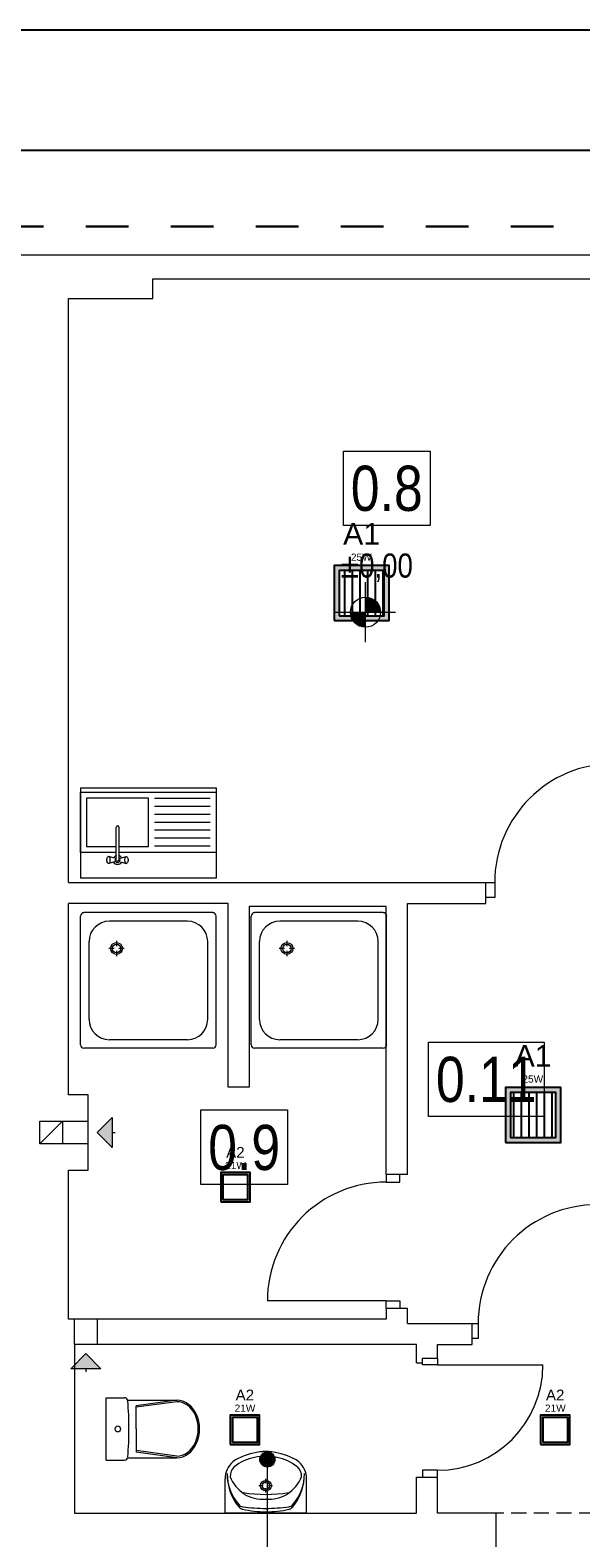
# Model space of a CAD drawing. Extents: x -631805 to -376315, y -40155 to 84873.
# Tile 208 of 256: x -485365 to -481708, y 38371 to 48388. Entities that reach past the tile are written whole.
import ezdxf
from ezdxf.enums import TextEntityAlignment as Align

# ---------------------------------------------------------------- set-up
doc = ezdxf.new("R2010")
doc.units = 0
doc.header["$MEASUREMENT"] = 0
doc.linetypes.add('Dashed', pattern=[564.444447, 282.222223, -282.222223])
doc.linetypes.add('Krawędzie ukryte', pattern=[150, 100, -50])
doc.layers.get('0').update_dxf_attribs({"color": 252})
for name, color, linetype in [('!OSWIETLENIE-LL', 1, 'Continuous'), ('$ IE Tabela', 7, 'Continuous'), ('INWENT RURY SPUSTOWE', 252, 'Continuous'), ('INWENT RZĘDNE', 252, 'Continuous'), ('INWENT wyposarzenie', 252, 'Continuous'), ('Istniejące kominy', 252, 'Continuous')]:
    doc.layers.add(name, color=color, linetype=linetype)
for name, color, linetype, lineweight in [('INWENT OPISY_Nr_Pióra__21', 252, 'Continuous', 9), ('INWENT RURY SPUSTOWE_Nr_Pióra__21', 252, 'Continuous', 9), ('INWENT RZĘDNE_Nr_Pióra__21', 252, 'Continuous', 9), ('INWENT wyposarzenie_Nr_Pióra__21', 252, 'Continuous', 9), ('INWENT. DRZWI_Nr_Pióra__5', 252, 'Continuous', 13), ('INWENT.ŚCIANY_Nr_Pióra__1', 252, 'Continuous', 25), ('INWENT.ŚCIANY_Nr_Pióra__20', 252, 'Continuous', 60), ('Istniejące kominy_Nr_Pióra__21', 252, 'Continuous', 9), ('Istniejące stropy_Nr_Pióra__5', 252, 'Continuous', 13)]:
    doc.layers.add(name, color=color, linetype=linetype, lineweight=lineweight)
doc.styles.add('GENERATED_STYLE_1', font='ARIALN.TTF')
doc.styles.add('GENERATED_STYLE_3', font='ARIALN.TTF')
doc.styles.get("Standard").update_dxf_attribs({"font": 'arial.ttf', "bigfont": 'BIGFONT.SHX'})

# ---------------------------------------------------------------- blocks, each defined once
blk = doc.blocks.new('a3eee')
at = {"layer": '$ IE Tabela'}
for p, q in [((23930.8, 4176.8), (19730.8, 4176.8)), ((23840.8, 4096.8), (19890.8, 4096.8))]:
    blk.add_line(p, q, dxfattribs=at)
blk = doc.blocks.new('Symbol Umywalka 14_159', base_point=(-483530, 38945))
at = {"layer": 'INWENT wyposarzenie_Nr_Pióra__21', "linetype": 'Continuous'}
for p, q in [((-484070, 38535), (-484070, 38763)), ((-483846, 38718), (-483817, 38718)), ((-483800, 38735), (-483800, 38763)), ((-483800, 38672), (-483800, 38701)), ((-483783, 38718), (-483755, 38718)), ((-483530, 38535), (-483530, 38763)), ((-483530, 38535), (-484070, 38535)), ((-483885, 38535), (-483715, 38535))]:
    blk.add_line(p, q, dxfattribs=at)
for radius in [35, 25]:
    blk.add_circle((-483800, 38718), radius, dxfattribs=at)
for centre, radius, start, end in [((-483933, 38769), 137, 128.7454, 182.4552), ((-483886, 38710), 213, 117.1571, 128.6848), ((-483824, 38617), 293, 99.9978, 129.2851), ((-483787, 38501), 444, 94.2052, 116.2597), ((-483800, 38598), 317, 76.4334, 103.5666), ((-483800, 38675), 270, 85.9876, 94.0124), ((-483814, 38501), 444, 63.7403, 85.7948), ((-483777, 38617), 293, 50.7149, 80.0022), ((-483714, 38710), 213, 51.3152, 62.8429), ((-483667, 38769), 137, 357.5448, 51.2546), ((-483717, 38793), 340, 179.0153, 219.2578), ((-483751, 38794), 305, 179.2458, 221.398), ((-483956, 38783), 80.9, 130.8016, 183.9306), ((-483813, 38866), 241, 201.5519, 237.1558), ((-483787, 38866), 241, 302.8442, 338.4481), ((-483849, 38794), 305, 318.5245, 0.6767), ((-483884, 38793), 340, 320.6648, 0.9072), ((-483644, 38783), 80.9, 356.0694, 49.1984), ((-483800, 39645), 985, 261.1796, 278.8266), ((-483946, 38622), 45, 221.398, 262.0921), ((-483945, 38606), 45, 219.2578, 257.2285), ((-483794, 39721), 1154, 262.0921, 269.6775), ((-483820, 38869), 241, 238.9439, 274.606), ((-483781, 38869), 241, 265.394, 301.0561), ((-483805, 39721), 1154, 270.245, 277.8304), ((-483654, 38622), 45, 277.8304, 318.5245), ((-483656, 38606), 45, 282.694, 320.6648), ((-483805, 39221), 676, 257.2285, 270.4328), ((-483794, 39221), 676, 269.4897, 282.694)]:
    blk.add_arc(centre, radius, start, end, dxfattribs=at)
blk = doc.blocks.new('Symbol WC 2 14_160', base_point=(-484860, 38887))
at = {"layer": 'INWENT wyposarzenie_Nr_Pióra__21', "linetype": 'Continuous'}
for p, q in [((-484860, 38887), (-484860, 39302)), ((-484860, 39302), (-484738, 39302)), ((-484718, 39285), (-484391, 39285)), ((-484392, 39285), (-484661, 39248)), ((-484392, 39276), (-484661, 39239)), ((-484661, 39095), (-484661, 39248)), ((-484661, 39095), (-484661, 38941)), ((-484860, 38887), (-484738, 38887)), ((-484718, 38904), (-484391, 38904)), ((-484392, 38913), (-484661, 38951)), ((-484392, 38904), (-484661, 38941))]:
    blk.add_line(p, q, dxfattribs=at)
for centre, major_axis, ratio, start_param, end_param in [((-484738, 39278), (0, 24.1), 0.857479, 4.812804, 6.283185), ((-486230, 39095), (0, 1774), 0.857479, 4.60742, 4.817236), ((-484392, 39095), (0, -181), 0.790357, 0, 3.141593), ((-484391, 39095), (0, -191), 0.791506, 0, 3.141593), ((-484738, 38911), (0, 24.1), 0.857479, 3.141593, 4.602988)]:
    blk.add_ellipse(centre, major_axis=major_axis, ratio=ratio, start_param=start_param, end_param=end_param, dxfattribs=at)
blk.add_ellipse((-484783, 39095), major_axis=(0, 20.1), ratio=0.857479, dxfattribs=at)
blk = doc.blocks.new('Symbol Brodzik 14_161', base_point=(-485030, 41625))
at = {"layer": 'INWENT wyposarzenie_Nr_Pióra__21', "linetype": 'Continuous'}
for p, q in [((-485030, 41647), (-485030, 42502)), ((-484153, 42525), (-485008, 42525)), ((-484130, 41647), (-484130, 42502)), ((-484321, 42468), (-484839, 42468)), ((-484974, 41816), (-484974, 42333)), ((-484808, 42287), (-484843, 42287)), ((-484792, 42338), (-484792, 42302)), ((-484792, 42271), (-484792, 42236)), ((-484741, 42287), (-484777, 42287)), ((-484186, 41816), (-484186, 42333)), ((-484321, 41681), (-484839, 41681)), ((-484153, 41625), (-485008, 41625))]:
    blk.add_line(p, q, dxfattribs=at)
for radius in [39.4, 28.1]:
    blk.add_circle((-484792, 42287), radius, dxfattribs=at)
for centre, radius, start, end in [((-485008, 42502), 22.5, 90, 180), ((-484153, 42502), 22.5, 0, 90), ((-484839, 42333), 135, 90, 180), ((-484321, 42333), 135, 0, 90), ((-484839, 41816), 135, 180, 270), ((-484321, 41816), 135, 270, 0), ((-485008, 41647), 22.5, 180, 270), ((-484153, 41647), 22.5, 270, 0)]:
    blk.add_arc(centre, radius, start, end, dxfattribs=at)
blk = doc.blocks.new('Symbol Brodzik 14_162', base_point=(-483898, 41625))
at = {"layer": 'INWENT wyposarzenie_Nr_Pióra__21', "linetype": 'Continuous'}
for p, q in [((-483898, 41647), (-483898, 42502)), ((-483020, 42525), (-483875, 42525)), ((-482998, 41647), (-482998, 42502)), ((-483189, 42468), (-483707, 42468)), ((-483842, 41816), (-483842, 42333)), ((-483676, 42287), (-483711, 42287)), ((-483660, 42338), (-483660, 42302)), ((-483660, 42271), (-483660, 42236)), ((-483609, 42287), (-483644, 42287)), ((-483054, 41816), (-483054, 42333)), ((-483189, 41681), (-483707, 41681)), ((-483020, 41625), (-483875, 41625))]:
    blk.add_line(p, q, dxfattribs=at)
for radius in [39.4, 28.1]:
    blk.add_circle((-483660, 42287), radius, dxfattribs=at)
for centre, radius, start, end in [((-483875, 42502), 22.5, 90, 180), ((-483020, 42502), 22.5, 0, 90), ((-483707, 42333), 135, 90, 180), ((-483189, 42333), 135, 0, 90), ((-483707, 41816), 135, 180, 270), ((-483189, 41816), 135, 270, 0), ((-483875, 41647), 22.5, 180, 270), ((-483020, 41647), 22.5, 270, 0)]:
    blk.add_arc(centre, radius, start, end, dxfattribs=at)
blk = doc.blocks.new('Linia_1', base_point=(-484995, 39595))
at = {"layer": 'Istniejące kominy_Nr_Pióra__21', "linetype": 'Continuous'}
blk.add_hatch(color=256, dxfattribs=at).paths.add_polyline_path([(-484995, 39595), (-484895, 39495), (-485095, 39495)], flags=0)
for p, q in [((-484995, 39595), (-485095, 39495)), ((-484995, 39595), (-484895, 39495)), ((-484895, 39495), (-485095, 39495)), ((-484995, 39495), (-484995, 39475))]:
    blk.add_line(p, q, dxfattribs=at)
blk = doc.blocks.new('Linia_2', base_point=(-484920, 41065))
at = {"layer": 'Istniejące kominy_Nr_Pióra__21', "linetype": 'Continuous'}
blk.add_hatch(color=256, dxfattribs=at).paths.add_polyline_path([(-484920, 41065), (-484820, 41165), (-484820, 40965)], flags=0)
for p, q in [((-484920, 41065), (-484820, 41165)), ((-484820, 41165), (-484820, 40965)), ((-484920, 41065), (-484820, 40965)), ((-484820, 41065), (-484800, 41065))]:
    blk.add_line(p, q, dxfattribs=at)
blk = doc.blocks.new('Linia_3', base_point=(-483790, 36766))
at = {"layer": 'INWENT RURY SPUSTOWE_Nr_Pióra__21', "linetype": 'Continuous'}
blk.add_hatch(color=256, dxfattribs=at).paths.add_polyline_path([(-483740, 38892), (-483744, 38911), (-483755, 38927), (-483771, 38938), (-483790, 38942), (-483809, 38938), (-483825, 38927), (-483836, 38911), (-483840, 38892), (-483836, 38872), (-483825, 38856), (-483809, 38845), (-483790, 38842), (-483771, 38845), (-483755, 38856), (-483744, 38872)], flags=0)
blk.add_line((-483790, 36766), (-483790, 38842), dxfattribs=at)
blk.add_circle((-483790, 38892), 50, dxfattribs=at)
blk = doc.blocks.new('Koty wysokościowe_9', base_point=(-483138, 44521))
at = {"layer": 'INWENT RZĘDNE_Nr_Pióra__21', "linetype": 'Continuous'}
for points in [[(-483138, 44521), (-483038, 44521), (-483046, 44559), (-483067, 44591), (-483100, 44613), (-483138, 44621)], [(-483138, 44521), (-483238, 44521), (-483230, 44482), (-483209, 44450), (-483176, 44428), (-483138, 44421)]]:
    blk.add_hatch(color=256, dxfattribs=at).paths.add_polyline_path(points, flags=0)
for p, q in [((-483138, 44321), (-483138, 44721)), ((-483338, 44521), (-482938, 44521))]:
    blk.add_line(p, q, dxfattribs=at)
blk.add_circle((-483138, 44521), 100, dxfattribs=at)
at = {"layer": 'INWENT RZĘDNE_Nr_Pióra__21', "insert": (-483303, 44721), "char_height": 160, "attachment_point": 7, "style": 'GENERATED_STYLE_1'}
blk.add_mtext('{±0,00}', dxfattribs=at)
blk = doc.blocks.new('SQ160_2')
h = blk.add_hatch(color=256)
h.dxf.hatch_style = 1
h.paths.add_polyline_path([(-8.1, -8.1), (-8.1, 8.1), (8.1, 8.1), (8.1, -8.1)])
h.paths.add_polyline_path([(-6.9, -6.9), (-6.9, 6.9), (6.9, 6.9), (6.9, -6.9)], flags=16)
for points in [[(-8.1, -8.1), (8.1, -8.1), (8.1, 8.1), (-8.1, 8.1)], [(-6.9, -6.9), (6.9, -6.9), (6.9, 6.9), (-6.9, 6.9)]]:
    blk.add_lwpolyline(points, close=True)
for tag, height, p in [('SYMBOL', 6, (-0.03, 14.47)), ('MOC', 4, (0.04, 8.79))]:
    blk.add_attdef(tag, text='', height=height).set_placement(p, align=Align.BOTTOM_CENTER)
blk = doc.blocks.new('SQ300_1')
h = blk.add_hatch(color=256)
h.dxf.hatch_style = 1
h.paths.add_polyline_path([(-15.25, -15.25), (-15.25, 15.25), (15.25, 15.25), (15.25, -15.25)])
h.paths.add_polyline_path([(-12.5, -12.5), (-12.5, 12.5), (12.5, 12.5), (12.5, -12.5)], flags=16)
h = blk.add_hatch()
h.set_pattern_fill('ANSI31', color=256, scale=34, angle=45)
h.paths.add_polyline_path([(-12.5, -12.5), (-12.5, 12.5), (12.5, 12.5), (12.5, -12.5)])
for points in [[(-15.25, -15.25), (15.25, -15.25), (15.25, 15.25), (-15.25, 15.25)], [(-12.5, -12.5), (12.5, -12.5), (12.5, 12.5), (-12.5, 12.5)]]:
    blk.add_lwpolyline(points, close=True)
for tag, height, p in [('SYMBOL', 12, (0, 23.18)), ('MOC', 4, (-0.18, 16.69))]:
    blk.add_attdef(tag, text='', height=height).set_placement(p, align=Align.BOTTOM_CENTER)

msp = doc.modelspace()

# ---------------------------------------------------------------- linework, layer by layer
at = {"layer": 'INWENT wyposarzenie_Nr_Pióra__21', "color": 252, "linetype": 'Continuous', "lineweight": 15}
for p, q in [((-485030, 43355), (-485030, 43305)), ((-485030, 43355), (-484130, 43355)), ((-485030, 43355), (-485030, 42755)), ((-485030, 43325), (-484130, 43325)), ((-485030, 42925), (-485030, 43325)), ((-484990, 43285), (-484990, 42965)), ((-484580, 43285), (-484990, 43285)), ((-484580, 42965), (-484580, 43285)), ((-484540, 43285), (-484170, 43285)), ((-484130, 43355), (-484130, 43305)), ((-484130, 43355), (-484130, 42755)), ((-484130, 43325), (-484130, 42925)), ((-484540, 43232), (-484170, 43232)), ((-484540, 43180), (-484170, 43180)), ((-484793, 42873), (-484793, 43093)), ((-484777, 43093), (-484777, 42873)), ((-484540, 43127), (-484170, 43127)), ((-484540, 43075), (-484170, 43075)), ((-484540, 43022), (-484170, 43022)), ((-484793, 42925), (-485030, 42925)), ((-484990, 42965), (-484793, 42965)), ((-484855, 42878), (-484854, 42885)), ((-484855, 42871), (-484855, 42878)), ((-484854, 42885), (-484853, 42890)), ((-484853, 42890), (-484851, 42893)), ((-484846, 42897), (-484851, 42893)), ((-484846, 42897), (-484843, 42899)), ((-484843, 42899), (-484840, 42897)), ((-484805, 42887), (-484843, 42899)), ((-484840, 42897), (-484837, 42893)), ((-484837, 42893), (-484836, 42887)), ((-484836, 42887), (-484835, 42879)), ((-484835, 42879), (-484835, 42870)), ((-484777, 42965), (-484580, 42965)), ((-484130, 42925), (-484777, 42925)), ((-484765, 42887), (-484728, 42899)), ((-484736, 42879), (-484735, 42887)), ((-484736, 42870), (-484736, 42879)), ((-484735, 42887), (-484733, 42893)), ((-484733, 42893), (-484730, 42897)), ((-484730, 42897), (-484728, 42899)), ((-484728, 42899), (-484725, 42897)), ((-484725, 42897), (-484720, 42893)), ((-484720, 42893), (-484718, 42890)), ((-484718, 42890), (-484716, 42885)), ((-484716, 42885), (-484715, 42878)), ((-484715, 42878), (-484715, 42871)), ((-484540, 42970), (-484170, 42970)), ((-484854, 42865), (-484855, 42871)), ((-484853, 42859), (-484854, 42865)), ((-484851, 42856), (-484853, 42859)), ((-484846, 42852), (-484851, 42856)), ((-484843, 42851), (-484846, 42852)), ((-484805, 42863), (-484843, 42851)), ((-484840, 42852), (-484843, 42851)), ((-484837, 42856), (-484840, 42852)), ((-484836, 42863), (-484837, 42856)), ((-484835, 42870), (-484836, 42863)), ((-484765, 42863), (-484728, 42851)), ((-484735, 42863), (-484736, 42870)), ((-484733, 42856), (-484735, 42863)), ((-484730, 42852), (-484733, 42856)), ((-484728, 42851), (-484730, 42852)), ((-484725, 42852), (-484728, 42851)), ((-484725, 42852), (-484720, 42856)), ((-484718, 42859), (-484720, 42856)), ((-484716, 42865), (-484718, 42859)), ((-484715, 42871), (-484716, 42865)), ((-484130, 42755), (-485030, 42755))]:
    msp.add_line(p, q, dxfattribs=at)
for centre, radius, start, end in [((-484785, 43093), 7.88, 0, 180), ((-484785, 42875), 30, 105.2253, 152.0235), ((-484785, 42875), 16.8, 118.0549, 61.9451), ((-484785, 42875), 8, 190, 350), ((-484785, 42875), 30, 27.9765, 74.7747), ((-484785, 42875), 30, 207.9765, 332.0235)]:
    msp.add_arc(centre, radius, start, end, dxfattribs=at)
at = {"layer": 'INWENT. DRZWI_Nr_Pióra__5', "color": 252, "linetype": 'Continuous', "lineweight": 15}
for p, q in [((-482340, 42725), (-482280, 42725)), ((-482280, 42725), (-482280, 42625)), ((-482280, 42625), (-482340, 42625)), ((-483000, 40785), (-483000, 40735)), ((-482910, 40735), (-482910, 40785)), ((-483000, 40735), (-482910, 40735)), ((-483000, 39945), (-483790, 39945)), ((-483000, 39895), (-483000, 39945)), ((-483000, 39945), (-482910, 39945)), ((-482910, 39945), (-482910, 39895)), ((-482430, 39795), (-482390, 39795)), ((-482390, 39795), (-482390, 39695)), ((-482390, 39695), (-482430, 39695)), ((-482760, 39520), (-482760, 39565)), ((-482660, 39520), (-482760, 39520)), ((-482660, 39565), (-482660, 39520)), ((-482660, 39520), (-481960, 39520)), ((-482660, 38820), (-482760, 38820)), ((-482760, 38820), (-482760, 38775)), ((-482660, 38775), (-482660, 38820))]:
    msp.add_line(p, q, dxfattribs=at)
for centre, radius, start, end in [((-481490, 42725), 790, 90, 180), ((-483000, 39945), 790, 90, 180), ((-481600, 39795), 790, 90, 180), ((-482660, 39520), 700, 270, 0)]:
    msp.add_arc(centre, radius, start, end, dxfattribs=at)
at = {"layer": 'INWENT.ŚCIANY_Nr_Pióra__1', "color": 252, "linetype": 'Continuous', "lineweight": 15}
for p, q in [((-485430, 46895), (-481190, 46895)), ((-484550, 46605), (-484550, 46735)), ((-484550, 46735), (-481190, 46735)), ((-485110, 42725), (-485110, 46605)), ((-485110, 46605), (-484550, 46605)), ((-485110, 42725), (-482340, 42725)), ((-482340, 42585), (-482340, 42725)), ((-484050, 42585), (-485110, 42585)), ((-485110, 41315), (-485110, 42585)), ((-484050, 41365), (-484050, 42585)), ((-482860, 42585), (-482340, 42585)), ((-482860, 40785), (-482860, 42585)), ((-483000, 42565), (-483910, 42565)), ((-483910, 42565), (-483910, 41365)), ((-483000, 40785), (-483000, 42565)), ((-484980, 41315), (-485110, 41315)), ((-484980, 40815), (-484980, 41315)), ((-483910, 41365), (-484050, 41365)), ((-485110, 40815), (-484980, 40815)), ((-485110, 39825), (-485110, 40815)), ((-482860, 40785), (-483000, 40785)), ((-482860, 39895), (-483000, 39895)), ((-483000, 39895), (-483000, 39825)), ((-482860, 39795), (-482860, 39895)), ((-483000, 39825), (-485110, 39825)), ((-482860, 39795), (-482430, 39795)), ((-482430, 39655), (-482430, 39795)), ((-482800, 39655), (-485070, 39655)), ((-485070, 39655), (-485070, 38535)), ((-482800, 39535), (-482800, 39655)), ((-482660, 39655), (-482430, 39655)), ((-482660, 39565), (-482660, 39655)), ((-482800, 39535), (-482760, 39535)), ((-482760, 39535), (-482760, 39565)), ((-482760, 39565), (-482660, 39565)), ((-482800, 38535), (-482800, 38775)), ((-482800, 38775), (-482660, 38775)), ((-482660, 38535), (-482660, 38775)), ((-485070, 38535), (-482800, 38535)), ((-482270, 38535), (-482660, 38535)), ((-482270, 38025), (-482270, 38535))]:
    msp.add_line(p, q, dxfattribs=at)
at = {"layer": 'INWENT.ŚCIANY_Nr_Pióra__20', "color": 252, "linetype": 'Dashed', "lineweight": 30}
msp.add_line((-480197, 47084), (-485623, 47084), dxfattribs=at)
at = {"layer": 'Istniejące kominy_Nr_Pióra__21', "color": 252, "linetype": 'Continuous', "lineweight": 15}
for p, q in [((-485300, 40990), (-485300, 41140)), ((-485300, 41140), (-484980, 41140)), ((-485300, 40990), (-485150, 41140)), ((-485150, 41140), (-485150, 40990)), ((-484980, 40990), (-485300, 40990)), ((-485070, 39655), (-485070, 39825)), ((-484920, 39825), (-484920, 39655))]:
    msp.add_line(p, q, dxfattribs=at)
at = {"layer": 'Istniejące stropy_Nr_Pióra__5', "color": 252, "linetype": 'Krawędzie ukryte', "lineweight": 15}
msp.add_line((-481320, 38535), (-482270, 38535), dxfattribs=at)

# ---------------------------------------------------------------- block references
at = {"layer": '!OSWIETLENIE-LL', "xscale": 12, "yscale": 12, "zscale": 12}
for p in [(-483939, 39089), (-481878, 39089)]:
    msp.add_blockref('SQ160_2', p, dxfattribs=at).add_auto_attribs({'SYMBOL': 'A2', 'MOC': '21W'})
at = {"layer": '$ IE Tabela', "transparency": 33554687, "xscale": 10, "yscale": 10, "zscale": 10}
msp.add_blockref('a3eee', (-694452, 6620), dxfattribs=at)
at = {"layer": 'INWENT RURY SPUSTOWE', "color": 252, "linetype": 'Continuous', "lineweight": 15}
msp.add_blockref('Linia_3', (-483790, 36766), dxfattribs=at)
at = {"layer": 'INWENT RZĘDNE', "color": 252, "lineweight": 15}
msp.add_blockref('Koty wysokościowe_9', (-483138, 44521), dxfattribs=at)
at = {"layer": 'INWENT wyposarzenie', "color": 252, "linetype": 'Continuous', "lineweight": 15}
for name, p in [('Symbol Brodzik 14_161', (-485030, 41625)), ('Symbol Brodzik 14_162', (-483898, 41625)), ('Symbol WC 2 14_160', (-484860, 38887)), ('Symbol Umywalka 14_159', (-483530, 38945))]:
    msp.add_blockref(name, p, dxfattribs=at)
at = {"layer": 'Istniejące kominy', "color": 252, "linetype": 'Continuous', "lineweight": 15}
for name, p in [('Linia_2', (-484920, 41065)), ('Linia_1', (-484995, 39595))]:
    msp.add_blockref(name, p, dxfattribs=at)

# ---------------------------------------------------------------- next in the draw order: wipeouts: each hides what was drawn before it
at = {"color": 252, "linetype": 'Continuous', "lineweight": 15, "ltscale": 1940483.323838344}
msp.add_wipeout([(-483285, 45592), (-482709, 45592), (-482709, 45098), (-483285, 45098)], dxfattribs=at).dxf.layer = 'INWENT OPISY_Nr_Pióra__21'
at = {"color": 252, "linetype": 'Continuous', "lineweight": 15, "ltscale": 1936445.016555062}
msp.add_wipeout([(-482720, 41665), (-481952, 41665), (-481952, 41171), (-482720, 41171)], dxfattribs=at).dxf.layer = 'INWENT OPISY_Nr_Pióra__21'
at = {"color": 252, "linetype": 'Continuous', "lineweight": 15, "ltscale": 1942698.264865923}
msp.add_wipeout([(-484232, 41214), (-483656, 41214), (-483656, 40719), (-484232, 40719)], dxfattribs=at).dxf.layer = 'INWENT OPISY_Nr_Pióra__21'

# ---------------------------------------------------------------- next in the draw order: linework, layer by layer
at = {"layer": 'INWENT OPISY_Nr_Pióra__21', "color": 252, "linetype": 'Continuous', "lineweight": 15, "flags": 128}
for points in [[(-483285, 45592), (-482709, 45592), (-482709, 45098), (-483285, 45098)], [(-482720, 41665), (-481952, 41665), (-481952, 41171), (-482720, 41171)], [(-484232, 41214), (-483656, 41214), (-483656, 40719), (-484232, 40719)]]:
    msp.add_lwpolyline(points, close=True, dxfattribs=at)

# ---------------------------------------------------------------- next in the draw order: block references
at = {"layer": '!OSWIETLENIE-LL', "xscale": 12, "yscale": 12, "zscale": 12}
for name, p, values in [('SQ300_1', (-483164, 44648), {'SYMBOL': 'A1', 'MOC': '25W'}), ('SQ300_1', (-482025, 41181), {'SYMBOL': 'A1', 'MOC': '25W'}), ('SQ160_2', (-484002, 40701), {'SYMBOL': 'A2', 'MOC': '21W'})]:
    msp.add_blockref(name, p, dxfattribs=at).add_auto_attribs(values)

# ---------------------------------------------------------------- next in the draw order: texts
at = {"layer": 'INWENT OPISY_Nr_Pióra__21', "color": 252, "linetype": 'Continuous', "lineweight": 15, "char_height": 300, "attachment_point": 8, "style": 'GENERATED_STYLE_3'}
for s, insert in [('{0.8 }', (-482997, 45190)), ('{0.11 }', (-482336, 41263)), ('{0.9 }', (-483944, 40811))]:
    msp.add_mtext(s, dxfattribs=dict(at, insert=insert))

doc.saveas('drawing.dxf')
